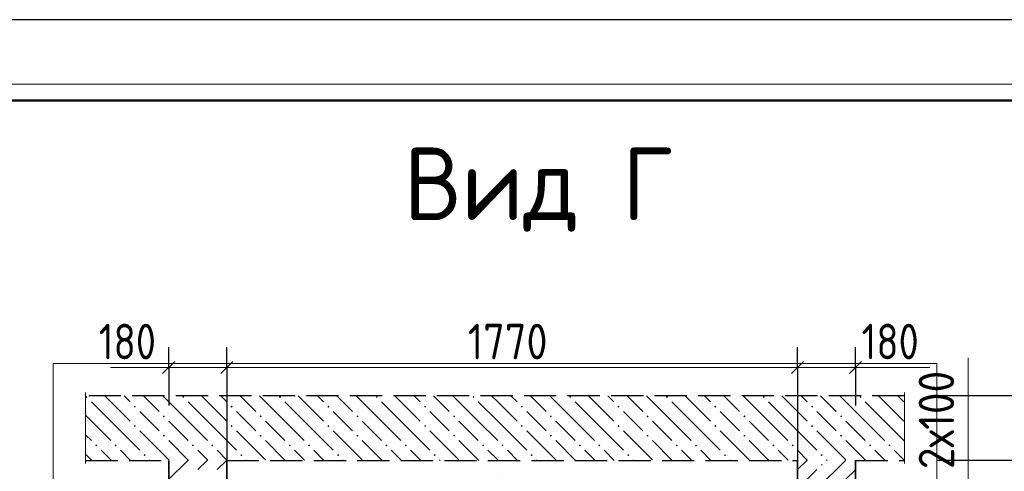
# Model space of a CAD drawing. Header units: millimetres. Extents: x 0 to 21000, y -5 to 14855.
# Tile 26 of 31: x 7831 to 10884, y 13451 to 14850. Entities that reach past the tile are written whole.
import ezdxf

# ---------------------------------------------------------------- set-up
doc = ezdxf.new("R2010")
doc.units = ezdxf.units.MM
doc.linetypes.add('______2', pattern=[135, 100, -35])
doc.linetypes.add('______9', pattern=[50, 0, -50])
for name, color, linetype, lineweight in [('Standard', 7, 'Continuous', 25), ('Заголовок чертежа', 7, 'Continuous', 25), ('Примечания', 7, 'Continuous', 13), ('Размерная линия_ общее', 7, 'Continuous', 13), ('Сечения символ', 7, 'Continuous', 25)]:
    doc.layers.add(name, color=color, linetype=linetype, lineweight=lineweight)
doc.layers.add('ЖБ Перекрытие верхний уровень', color=7, linetype='Continuous', lineweight=25, true_color=0xe0e0ff)
doc.layers.add('ЖБ Стена верхний уровень', color=7, linetype='Continuous', lineweight=25, true_color=0x006e00)
doc.layers.add('Размерная выноска', color=7, linetype='Continuous')
doc.styles.add('ISOCPEUR', font='txt')

msp = doc.modelspace()

# ---------------------------------------------------------------- hatches: boundary and pattern name
at = {"layer": 'ЖБ Перекрытие верхний уровень', "linetype": 'Continuous', "lineweight": 18, "transparency": 33554687}
for points in [[(8034.6, 13681.3), (8037.8, 13684.6), (8041.1, 13681.3), (8037.8, 13678.1)], [(8334.6, 13681.3), (8337.8, 13684.6), (8341.1, 13681.3), (8337.8, 13678.1)], [(8634.6, 13681.3), (8637.8, 13684.6), (8641.1, 13681.3), (8637.8, 13678.1)], [(8934.6, 13681.3), (8937.8, 13684.6), (8941.1, 13681.3), (8937.8, 13678.1)], [(9234.6, 13681.3), (9237.8, 13684.6), (9241.1, 13681.3), (9237.8, 13678.1)], [(9534.6, 13681.3), (9537.8, 13684.6), (9541.1, 13681.3), (9537.8, 13678.1)], [(9834.6, 13681.3), (9837.8, 13684.6), (9841.1, 13681.3), (9837.8, 13678.1)], [(10134.6, 13681.3), (10137.8, 13684.6), (10141.1, 13681.3), (10137.8, 13678.1)], [(10434.6, 13681.3), (10437.8, 13684.6), (10441.1, 13681.3), (10437.8, 13678.1)], [(8184.6, 13651.3), (8187.8, 13654.6), (8191.1, 13651.3), (8187.8, 13648.1)], [(8484.6, 13651.3), (8487.8, 13654.6), (8491.1, 13651.3), (8487.8, 13648.1)], [(8784.6, 13651.3), (8787.8, 13654.6), (8791.1, 13651.3), (8787.8, 13648.1)], [(9084.6, 13651.3), (9087.8, 13654.6), (9091.1, 13651.3), (9087.8, 13648.1)], [(9384.6, 13651.3), (9387.8, 13654.6), (9391.1, 13651.3), (9387.8, 13648.1)], [(9684.6, 13651.3), (9687.8, 13654.6), (9691.1, 13651.3), (9687.8, 13648.1)], [(9984.6, 13651.3), (9987.8, 13654.6), (9991.1, 13651.3), (9987.8, 13648.1)], [(10284.6, 13651.3), (10287.8, 13654.6), (10291.1, 13651.3), (10287.8, 13648.1)], [(8274.6, 13621.3), (8277.8, 13624.6), (8281.1, 13621.3), (8277.8, 13618.1)], [(8574.6, 13621.3), (8577.8, 13624.6), (8581.1, 13621.3), (8577.8, 13618.1)], [(8874.6, 13621.3), (8877.8, 13624.6), (8881.1, 13621.3), (8877.8, 13618.1)], [(9174.6, 13621.3), (9177.8, 13624.6), (9181.1, 13621.3), (9177.8, 13618.1)], [(9474.6, 13621.3), (9477.8, 13624.6), (9481.1, 13621.3), (9477.8, 13618.1)], [(9774.6, 13621.3), (9777.8, 13624.6), (9781.1, 13621.3), (9777.8, 13618.1)], [(10074.6, 13621.3), (10077.8, 13624.6), (10081.1, 13621.3), (10077.8, 13618.1)], [(10374.6, 13621.3), (10377.8, 13624.6), (10381.1, 13621.3), (10377.8, 13618.1)], [(8184.6, 13591.3), (8187.8, 13594.6), (8191.1, 13591.3), (8187.8, 13588.1)], [(8484.6, 13591.3), (8487.8, 13594.6), (8491.1, 13591.3), (8487.8, 13588.1)], [(8784.6, 13591.3), (8787.8, 13594.6), (8791.1, 13591.3), (8787.8, 13588.1)], [(9084.6, 13591.3), (9087.8, 13594.6), (9091.1, 13591.3), (9087.8, 13588.1)], [(9384.6, 13591.3), (9387.8, 13594.6), (9391.1, 13591.3), (9387.8, 13588.1)], [(9684.6, 13591.3), (9687.8, 13594.6), (9691.1, 13591.3), (9687.8, 13588.1)], [(9984.6, 13591.3), (9987.8, 13594.6), (9991.1, 13591.3), (9987.8, 13588.1)], [(10284.6, 13591.3), (10287.8, 13594.6), (10291.1, 13591.3), (10287.8, 13588.1)], [(8274.6, 13561.3), (8277.8, 13564.6), (8281.1, 13561.3), (8277.8, 13558.1)], [(8574.6, 13561.3), (8577.8, 13564.6), (8581.1, 13561.3), (8577.8, 13558.1)], [(8874.6, 13561.3), (8877.8, 13564.6), (8881.1, 13561.3), (8877.8, 13558.1)], [(9174.6, 13561.3), (9177.8, 13564.6), (9181.1, 13561.3), (9177.8, 13558.1)], [(9474.6, 13561.3), (9477.8, 13564.6), (9481.1, 13561.3), (9477.8, 13558.1)], [(9774.6, 13561.3), (9777.8, 13564.6), (9781.1, 13561.3), (9777.8, 13558.1)], [(10074.6, 13561.3), (10077.8, 13564.6), (10081.1, 13561.3), (10077.8, 13558.1)], [(10374.6, 13561.3), (10377.8, 13564.6), (10381.1, 13561.3), (10377.8, 13558.1)], [(8064.6, 13531.3), (8067.8, 13534.6), (8071.1, 13531.3), (8067.8, 13528.1)], [(8124.6, 13531.3), (8127.8, 13534.6), (8131.1, 13531.3), (8127.8, 13528.1)], [(8364.6, 13531.3), (8367.8, 13534.6), (8371.1, 13531.3), (8367.8, 13528.1)], [(8424.6, 13531.3), (8427.8, 13534.6), (8431.1, 13531.3), (8427.8, 13528.1)], [(8664.6, 13531.3), (8667.8, 13534.6), (8671.1, 13531.3), (8667.8, 13528.1)], [(8724.6, 13531.3), (8727.8, 13534.6), (8731.1, 13531.3), (8727.8, 13528.1)], [(8964.6, 13531.3), (8967.8, 13534.6), (8971.1, 13531.3), (8967.8, 13528.1)], [(9024.6, 13531.3), (9027.8, 13534.6), (9031.1, 13531.3), (9027.8, 13528.1)], [(9264.6, 13531.3), (9267.8, 13534.6), (9271.1, 13531.3), (9267.8, 13528.1)], [(9324.6, 13531.3), (9327.8, 13534.6), (9331.1, 13531.3), (9327.8, 13528.1)], [(9564.6, 13531.3), (9567.8, 13534.6), (9571.1, 13531.3), (9567.8, 13528.1)], [(9624.6, 13531.3), (9627.8, 13534.6), (9631.1, 13531.3), (9627.8, 13528.1)], [(9864.6, 13531.3), (9867.8, 13534.6), (9871.1, 13531.3), (9867.8, 13528.1)], [(9924.6, 13531.3), (9927.8, 13534.6), (9931.1, 13531.3), (9927.8, 13528.1)], [(10164.6, 13531.3), (10167.8, 13534.6), (10171.1, 13531.3), (10167.8, 13528.1)], [(10224.6, 13531.3), (10227.8, 13534.6), (10231.1, 13531.3), (10227.8, 13528.1)], [(10464.6, 13531.3), (10467.8, 13534.6), (10471.1, 13531.3), (10467.8, 13528.1)], [(10524.6, 13531.3), (10527.8, 13534.6), (10531.1, 13531.3), (10527.8, 13528.1)], [(8214.6, 13501.3), (8217.8, 13504.6), (8221.1, 13501.3), (8217.8, 13498.1)], [(8514.6, 13501.3), (8517.8, 13504.6), (8521.1, 13501.3), (8517.8, 13498.1)], [(8814.6, 13501.3), (8817.8, 13504.6), (8821.1, 13501.3), (8817.8, 13498.1)], [(9114.6, 13501.3), (9117.8, 13504.6), (9121.1, 13501.3), (9117.8, 13498.1)], [(9414.6, 13501.3), (9417.8, 13504.6), (9421.1, 13501.3), (9417.8, 13498.1)], [(9714.6, 13501.3), (9717.8, 13504.6), (9721.1, 13501.3), (9717.8, 13498.1)], [(10014.6, 13501.3), (10017.8, 13504.6), (10021.1, 13501.3), (10017.8, 13498.1)], [(10314.6, 13501.3), (10317.8, 13504.6), (10321.1, 13501.3), (10317.8, 13498.1)]]:
    msp.add_hatch(color=7, dxfattribs=at).paths.add_polyline_path(points, flags=16)
at = {"layer": 'ЖБ Стена верхний уровень', "linetype": 'Continuous', "lineweight": 18, "transparency": 33554687}
msp.add_hatch(color=7, dxfattribs=at).paths.add_polyline_path([(10315.3, 13471.3), (10317.8, 13473.8), (10320.3, 13471.3), (10317.8, 13468.8)], flags=16)

# ---------------------------------------------------------------- linework, layer by layer
at = {"layer": 'Standard', "color": 251, "linetype": 'Continuous', "lineweight": 13, "true_color": 0x656565, "transparency": 33554687}
msp.add_line((10771.7, 13409.8), (10771.7, 13802.8), dxfattribs=at)
at = {"layer": 'Standard', "color": 7, "linetype": 'Continuous', "lineweight": 25, "transparency": 33554687}
msp.add_lwpolyline([(0, 0), (21000, 0), (21000, 14850), (0, 14850), (0, 0)], close=True, dxfattribs=at)
at = {"layer": 'Standard', "color": 220, "linetype": 'Continuous', "lineweight": 13, "transparency": 33554687}
msp.add_lwpolyline([(21000, 14650), (0, 14650), (0, -5)], dxfattribs=at)
at = {"layer": 'Standard', "color": 7, "linetype": 'Continuous', "lineweight": 50, "transparency": 33554687}
msp.add_lwpolyline([(1000, 14600), (20750, 14600), (20750, 250), (1000, 250), (1000, 14600)], close=True, dxfattribs=at)
at = {"layer": 'Standard', "color": 254, "linetype": 'Continuous', "lineweight": 13, "true_color": 0xc4c4ff, "transparency": 33554687}
msp.add_lwpolyline([(7934.6, 1785), (10674.6, 1785), (10674.6, 13785), (7934.6, 13785), (7934.6, 1785)], dxfattribs=at)
at = {"layer": 'ЖБ Перекрытие верхний уровень', "color": 7, "linetype": '______2', "lineweight": 25, "transparency": 33554687}
for p, q in [((10574.6, 13685), (8034.6, 13685)), ((8034.6, 13485), (8292.6, 13485)), ((8472.6, 13485), (10242.6, 13485)), ((10422.6, 13485), (10574.6, 13485))]:
    msp.add_line(p, q, dxfattribs=at)
at = {"layer": 'ЖБ Перекрытие верхний уровень', "color": 9, "linetype": 'Continuous', "lineweight": 18, "true_color": 0xc7c7c7, "transparency": 33554687}
for p, q in [((8112.8, 13666.3), (8094.1, 13685)), ((8154.1, 13685), (8172.8, 13666.3)), ((8214.1, 13685), (8262.8, 13636.3)), ((8352.8, 13606.3), (8274.1, 13685)), ((8412.8, 13666.3), (8394.1, 13685)), ((8454.1, 13685), (8472.8, 13666.3)), ((8514.1, 13685), (8562.8, 13636.3)), ((8652.8, 13606.3), (8574.1, 13685)), ((8712.8, 13666.3), (8694.1, 13685)), ((8754.1, 13685), (8772.8, 13666.3)), ((8814.1, 13685), (8862.8, 13636.3)), ((8952.8, 13606.3), (8874.1, 13685)), ((9012.8, 13666.3), (8994.1, 13685)), ((9054.1, 13685), (9072.8, 13666.3)), ((9114.1, 13685), (9162.8, 13636.3)), ((9252.8, 13606.3), (9174.1, 13685)), ((9312.8, 13666.3), (9294.1, 13685)), ((9354.1, 13685), (9372.8, 13666.3)), ((9414.1, 13685), (9462.8, 13636.3)), ((9552.8, 13606.3), (9474.1, 13685)), ((9612.8, 13666.3), (9594.1, 13685)), ((9654.1, 13685), (9672.8, 13666.3)), ((9714.1, 13685), (9762.8, 13636.3)), ((9852.8, 13606.3), (9774.1, 13685)), ((9912.8, 13666.3), (9894.1, 13685)), ((9954.1, 13685), (9972.8, 13666.3)), ((10014.1, 13685), (10062.8, 13636.3)), ((10152.8, 13606.3), (10074.1, 13685)), ((10212.8, 13666.3), (10194.1, 13685)), ((10254.1, 13685), (10272.8, 13666.3)), ((10314.1, 13685), (10362.8, 13636.3)), ((10452.8, 13606.3), (10374.1, 13685)), ((10512.8, 13666.3), (10494.1, 13685)), ((10554.1, 13685), (10572.8, 13666.3)), ((8052.8, 13666.3), (8112.8, 13606.3)), ((8112.8, 13666.3), (8172.8, 13606.3)), ((8352.8, 13666.3), (8412.8, 13606.3)), ((8412.8, 13666.3), (8472.8, 13606.3)), ((8652.8, 13666.3), (8712.8, 13606.3)), ((8712.8, 13666.3), (8772.8, 13606.3)), ((8952.8, 13666.3), (9012.8, 13606.3)), ((9012.8, 13666.3), (9072.8, 13606.3)), ((9252.8, 13666.3), (9312.8, 13606.3)), ((9312.8, 13666.3), (9372.8, 13606.3)), ((9552.8, 13666.3), (9612.8, 13606.3)), ((9612.8, 13666.3), (9672.8, 13606.3)), ((9852.8, 13666.3), (9912.8, 13606.3)), ((9912.8, 13666.3), (9972.8, 13606.3)), ((10152.8, 13666.3), (10212.8, 13606.3)), ((10212.8, 13666.3), (10272.8, 13606.3)), ((10452.8, 13666.3), (10512.8, 13606.3)), ((10512.8, 13666.3), (10572.8, 13606.3)), ((8052.8, 13606.3), (8034.6, 13624.6)), ((8232.8, 13606.3), (8202.8, 13636.3)), ((8532.8, 13606.3), (8502.8, 13636.3)), ((8832.8, 13606.3), (8802.8, 13636.3)), ((9132.8, 13606.3), (9102.8, 13636.3)), ((9432.8, 13606.3), (9402.8, 13636.3)), ((9732.8, 13606.3), (9702.8, 13636.3)), ((10032.8, 13606.3), (10002.8, 13636.3)), ((10332.8, 13606.3), (10302.8, 13636.3)), ((8052.8, 13606.3), (8112.8, 13546.3)), ((8112.8, 13606.3), (8202.8, 13516.3)), ((8262.8, 13576.3), (8232.8, 13606.3)), ((8292.8, 13606.3), (8352.8, 13546.3)), ((8352.8, 13606.3), (8412.8, 13546.3)), ((8412.8, 13606.3), (8502.8, 13516.3)), ((8562.8, 13576.3), (8532.8, 13606.3)), ((8592.8, 13606.3), (8652.8, 13546.3)), ((8652.8, 13606.3), (8712.8, 13546.3)), ((8712.8, 13606.3), (8802.8, 13516.3)), ((8862.8, 13576.3), (8832.8, 13606.3)), ((8892.8, 13606.3), (8952.8, 13546.3)), ((8952.8, 13606.3), (9012.8, 13546.3)), ((9012.8, 13606.3), (9102.8, 13516.3)), ((9162.8, 13576.3), (9132.8, 13606.3)), ((9192.8, 13606.3), (9252.8, 13546.3)), ((9252.8, 13606.3), (9312.8, 13546.3)), ((9312.8, 13606.3), (9402.8, 13516.3)), ((9462.8, 13576.3), (9432.8, 13606.3)), ((9492.8, 13606.3), (9552.8, 13546.3)), ((9552.8, 13606.3), (9612.8, 13546.3)), ((9612.8, 13606.3), (9702.8, 13516.3)), ((9762.8, 13576.3), (9732.8, 13606.3)), ((9792.8, 13606.3), (9852.8, 13546.3)), ((9852.8, 13606.3), (9912.8, 13546.3)), ((9912.8, 13606.3), (10002.8, 13516.3)), ((10062.8, 13576.3), (10032.8, 13606.3)), ((10092.8, 13606.3), (10152.8, 13546.3)), ((10152.8, 13606.3), (10212.8, 13546.3)), ((10212.8, 13606.3), (10302.8, 13516.3)), ((10362.8, 13576.3), (10332.8, 13606.3)), ((10392.8, 13606.3), (10452.8, 13546.3)), ((10452.8, 13606.3), (10512.8, 13546.3)), ((10512.8, 13606.3), (10574.6, 13544.6)), ((8034.6, 13564.6), (8052.8, 13546.3)), ((8202.8, 13576.3), (8292.8, 13486.3)), ((8502.8, 13576.3), (8592.8, 13486.3)), ((8802.8, 13576.3), (8892.8, 13486.3)), ((9102.8, 13576.3), (9192.8, 13486.3)), ((9402.8, 13576.3), (9492.8, 13486.3)), ((9702.8, 13576.3), (9792.8, 13486.3)), ((10002.8, 13576.3), (10092.8, 13486.3)), ((10302.8, 13576.3), (10392.8, 13486.3)), ((8292.8, 13546.3), (8354.1, 13485)), ((8592.8, 13546.3), (8654.1, 13485)), ((8892.8, 13546.3), (8954.1, 13485)), ((9192.8, 13546.3), (9254.1, 13485)), ((9492.8, 13546.3), (9554.1, 13485)), ((9792.8, 13546.3), (9854.1, 13485)), ((10092.8, 13546.3), (10154.1, 13485)), ((10392.8, 13546.3), (10454.1, 13485)), ((8034.6, 13504.6), (8054.1, 13485)), ((8112.8, 13486.3), (8082.8, 13516.3)), ((8142.8, 13516.3), (8174.1, 13485)), ((8412.8, 13486.3), (8382.8, 13516.3)), ((8442.8, 13516.3), (8474.1, 13485)), ((8712.8, 13486.3), (8682.8, 13516.3)), ((8742.8, 13516.3), (8774.1, 13485)), ((9012.8, 13486.3), (8982.8, 13516.3)), ((9042.8, 13516.3), (9074.1, 13485)), ((9312.8, 13486.3), (9282.8, 13516.3)), ((9342.8, 13516.3), (9374.1, 13485)), ((9612.8, 13486.3), (9582.8, 13516.3)), ((9642.8, 13516.3), (9674.1, 13485)), ((9912.8, 13486.3), (9882.8, 13516.3)), ((9942.8, 13516.3), (9974.1, 13485)), ((10212.8, 13486.3), (10182.8, 13516.3)), ((10242.8, 13516.3), (10274.1, 13485)), ((10512.8, 13486.3), (10482.8, 13516.3)), ((10542.8, 13516.3), (10574.1, 13485)), ((8114.1, 13485), (8112.8, 13486.3)), ((8232.8, 13486.3), (8234.1, 13485)), ((8414.1, 13485), (8412.8, 13486.3)), ((8532.8, 13486.3), (8534.1, 13485)), ((8714.1, 13485), (8712.8, 13486.3)), ((8832.8, 13486.3), (8834.1, 13485)), ((9014.1, 13485), (9012.8, 13486.3)), ((9132.8, 13486.3), (9134.1, 13485)), ((9314.1, 13485), (9312.8, 13486.3)), ((9432.8, 13486.3), (9434.1, 13485)), ((9614.1, 13485), (9612.8, 13486.3)), ((9732.8, 13486.3), (9734.1, 13485)), ((9914.1, 13485), (9912.8, 13486.3)), ((10032.8, 13486.3), (10034.1, 13485)), ((10214.1, 13485), (10212.8, 13486.3)), ((10332.8, 13486.3), (10334.1, 13485)), ((10514.1, 13485), (10512.8, 13486.3))]:
    msp.add_line(p, q, dxfattribs=at)
at = {"layer": 'ЖБ Стена верхний уровень', "color": 7, "linetype": 'Continuous', "lineweight": 35, "transparency": 33554687}
for p, q in [((8292.6, 13485), (8292.6, 9485)), ((8472.6, 9485), (8472.6, 13485)), ((10242.6, 13485), (10242.6, 9485)), ((10422.6, 9485), (10422.6, 13485))]:
    msp.add_line(p, q, dxfattribs=at)
at = {"layer": 'ЖБ Стена верхний уровень', "color": 251, "linetype": 'Continuous', "lineweight": 18, "true_color": 0x494949, "transparency": 33554687}
for p, q in [((8351.5, 13485), (8292.8, 13426.3)), ((8382.8, 13456.3), (8411.5, 13485)), ((8471.5, 13485), (8442.8, 13456.3)), ((10271.5, 13485), (10242.8, 13456.3)), ((10391.5, 13485), (10302.8, 13396.3)), ((10242.6, 13396.2), (10302.8, 13456.3)), ((10422.6, 13456.1), (10392.8, 13426.3))]:
    msp.add_line(p, q, dxfattribs=at)
at = {"layer": 'Примечания', "color": 7, "linetype": 'Continuous', "lineweight": 13, "transparency": 33554687}
for p, q in [((8312.6, 13773), (8112.6, 13773)), ((10422.6, 13773), (10652.6, 13773))]:
    msp.add_line(p, q, dxfattribs=at)
at = {"layer": 'Размерная выноска', "color": 7, "linetype": 'Continuous', "lineweight": 13, "transparency": 33554687}
for p, q in [((8034.6, 13475), (8034.6, 13695)), ((10574.6, 13695), (10574.6, 13475))]:
    msp.add_line(p, q, dxfattribs=at)
at = {"layer": 'Размерная линия_ общее', "color": 253, "linetype": 'Continuous', "lineweight": -3, "true_color": 0xa0a0a0, "transparency": 33554687}
for p, q in [((8292.6, 13773), (8292.6, 13835.5)), ((8472.6, 13773), (8472.6, 13835.5)), ((10242.6, 13773), (10242.6, 13835.5)), ((10422.6, 13773), (10422.6, 13835.5)), ((8292.6, 13773), (8292.6, 13710.5)), ((8292.6, 13773), (8292.6, 13655)), ((8472.6, 13773), (8472.6, 13710.5)), ((8472.6, 13773), (8472.6, 13455)), ((10242.6, 13773), (10242.6, 13710.5)), ((10242.6, 13773), (10242.6, 13455)), ((10422.6, 13773), (10422.6, 13710.5)), ((10422.6, 13773), (10422.6, 13655))]:
    msp.add_line(p, q, dxfattribs=at)
at = {"layer": 'Размерная линия_ общее', "color": 7, "linetype": 'Continuous', "lineweight": 13, "transparency": 33554687}
for p, q in [((8292.6, 13773), (8255.1, 13773)), ((8292.6, 13773), (8472.6, 13773)), ((8472.6, 13773), (10242.6, 13773)), ((10242.6, 13773), (10422.6, 13773)), ((10422.6, 13773), (10460.1, 13773))]:
    msp.add_line(p, q, dxfattribs=at)
at = {"layer": 'Размерная линия_ общее', "color": 7, "linetype": 'Continuous', "lineweight": 25, "transparency": 33554687}
for p, q in [((8273.9, 13754.2), (8311.4, 13791.7)), ((8453.9, 13754.2), (8491.4, 13791.7)), ((10223.9, 13754.2), (10261.4, 13791.7)), ((10403.9, 13754.2), (10441.4, 13791.7))]:
    msp.add_line(p, q, dxfattribs=at)
at = {"layer": 'Размерная линия_ общее', "color": 253, "linetype": 'Continuous', "lineweight": -3, "true_color": 0xa0a0a0, "transparency": 33554687}
for points in [[(11142.8, 13685), (11134.3, 13685), (11134.3, 13685), (10670.5, 13685)], [(11142.8, 13485), (11134.3, 13485), (11134.3, 13485), (10677.1, 13485)]]:
    msp.add_lwpolyline(points, dxfattribs=at)
at = {"layer": 'Сечения символ', "color": 7, "linetype": '______9', "lineweight": 13, "transparency": 33554687}
msp.add_line((9314.4, 13492.7), (9314.4, 9393.1), dxfattribs=at)

# ---------------------------------------------------------------- texts
at = {"layer": 'Standard', "color": 251, "linetype": 'Continuous', "lineweight": 25, "true_color": 0x656565, "transparency": 33554687, "insert": (10728.5, 13457.8), "char_height": 110, "width": 411.774, "attachment_point": 7, "rotation": 90, "style": 'ISOCPEUR'}
msp.add_mtext('\\W0.89;2х100', dxfattribs=at)
at = {"layer": 'Заголовок чертежа', "color": 7, "linetype": 'Continuous', "lineweight": 50, "transparency": 33554687, "insert": (9021.7, 14193.4), "char_height": 225, "width": 893.444, "attachment_point": 7, "style": 'ISOCPEUR'}
msp.add_mtext('\\W0.95;Вид Г', dxfattribs=at)
at = {"layer": 'Размерная линия_ общее', "color": 7, "linetype": 'Continuous', "lineweight": 25, "transparency": 33554687, "char_height": 110, "attachment_point": 7, "style": 'ISOCPEUR'}
for s, insert, width in [('\\W0.83;180', (8075.9, 13798), 254.286), ('\\W0.87;1770', (9220.1, 13798), 333.451), ('\\W0.83;180', (10441.4, 13798), 254.286)]:
    msp.add_mtext(s, dxfattribs=dict(at, insert=insert, width=width))

doc.saveas('drawing.dxf')
